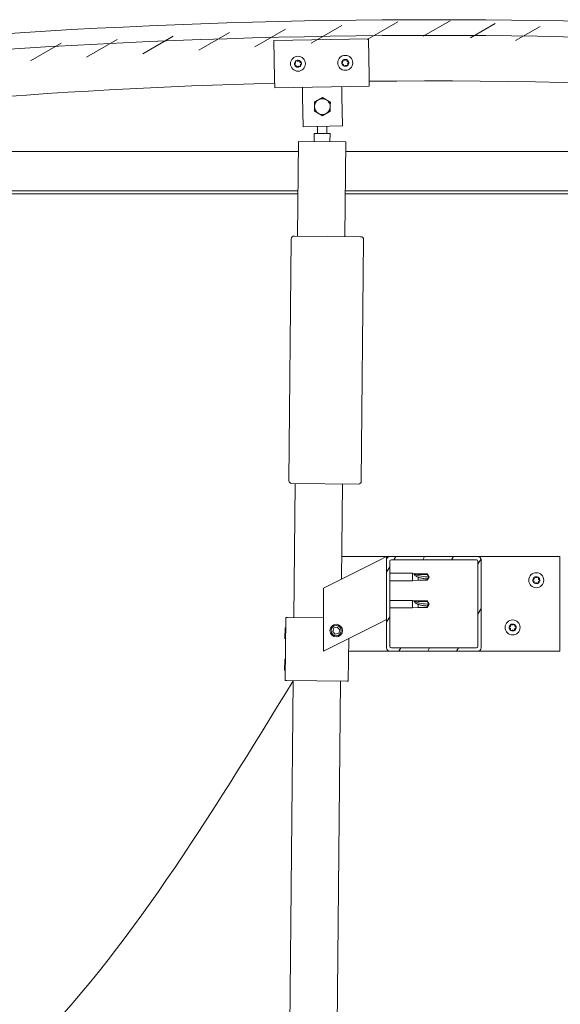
# Model space of a CAD drawing. Header units: millimetres. Extents: x 2709036 to 2756280, y 168165 to 192362.
# Tile 190 of 192: x 2750667 to 2751182, y 175381 to 176317. Entities that reach past the tile are written whole.
import ezdxf

# ---------------------------------------------------------------- set-up
doc = ezdxf.new("R2010")
doc.units = ezdxf.units.MM
doc.header["$MEASUREMENT"] = 0
doc.layers.add('D+H_SO - urządzenia', color=5, linetype='Continuous')
doc.layers.add('D+H_TABELKA', color=7, linetype='Continuous', lineweight=13)

msp = doc.modelspace()

# ---------------------------------------------------------------- linework, layer by layer
at = {"layer": 'D+H_SO - urządzenia', "color": 0, "lineweight": 5}
for p, q in [((2750891.18, 176291.76), (2750920.33, 176308.59)), ((2750944.62, 176295.12), (2750973.78, 176311.95)), ((2750998.07, 176298.48), (2751027.22, 176315.31)), ((2751051.51, 176301.84), (2751076.91, 176316.51)), ((2751096.43, 176300.28), (2751119.86, 176313.81)), ((2751139.38, 176297.58), (2751162.81, 176311.11)), ((2750784.29, 176285.04), (2750813.45, 176301.88)), ((2750837.74, 176288.4), (2750866.89, 176305.24)), ((2750909.23, 176297.65), (2750999.22, 176299.35)), ((2750999.22, 176299.35), (2750999.9, 176263.36)), ((2750677.4, 176278.32), (2750706.56, 176295.16)), ((2750730.85, 176281.68), (2750760, 176298.52)), ((2750909.91, 176261.66), (2750909.23, 176297.65)), ((2750909.91, 176261.66), (2750910.08, 176252.66)), ((2750999.9, 176263.36), (2751000.07, 176254.36)), ((2751000.07, 176254.36), (2750910.08, 176252.66)), ((2750936.5, 176244.16), (2750936.33, 176253.16)), ((2750973.99, 176244.86), (2750973.82, 176253.86)), ((2750937.04, 176215.66), (2750936.5, 176244.16)), ((2750973.99, 176244.86), (2750974.53, 176216.37)), ((2750974.53, 176216.37), (2750937.04, 176215.66)), ((2750950.68, 176209.31), (2750950.74, 176215.92)), ((2750959.68, 176209.22), (2750959.75, 176216.09)), ((2750947.6, 176201.45), (2750947.68, 176209.34)), ((2750962.68, 176209.19), (2750947.68, 176209.34)), ((2750962.68, 176209.19), (2750962.6, 176201.3)), ((2750931.72, 176111.6), (2750932.6, 176201.6)), ((2750932.6, 176201.6), (2750977.6, 176201.16)), ((2750977.6, 176201.16), (2750976.72, 176111.16)), ((2750311.56, 176192.22), (2750932.51, 176192.22)), ((2750977.51, 176192.22), (2751811.56, 176192.22)), ((2750932.15, 176154.72), (2750309.16, 176154.72)), ((2750932.12, 176151.72), (2750316.81, 176151.72)), ((2751806.31, 176151.72), (2750977.12, 176151.72)), ((2751813.96, 176154.72), (2750977.15, 176154.72)), ((2750928.72, 176111.63), (2750991.72, 176111.01)), ((2750923.45, 175879.17), (2750925.7, 176108.66)), ((2750994.69, 176107.98), (2750992.45, 175878.5)), ((2750989.42, 175875.52), (2750926.42, 175876.14)), ((2750928.18, 175748.62), (2750929.42, 175876.11)), ((2750974.42, 175875.67), (2750973.54, 175785.21)), ((2751009.04, 175802.96), (2750956.56, 175776.72)), ((2750973.75, 175806.72), (2751019.56, 175806.72)), ((2751009.04, 175802.96), (2751016.56, 175806.72)), ((2751016.56, 175806.72), (2751016.56, 175803.72)), ((2751016.56, 175803.72), (2751016.56, 175719.72)), ((2751103.56, 175806.72), (2751019.56, 175806.72)), ((2751019.56, 175721.22), (2751019.56, 175802.22)), ((2751021.06, 175803.72), (2751102.06, 175803.72)), ((2751023.46, 175803.72), (2751025.19, 175806.72)), ((2751050.96, 175803.72), (2751052.69, 175806.72)), ((2751078.45, 175803.72), (2751080.19, 175806.72)), ((2751103.56, 175806.72), (2751181.56, 175806.72)), ((2751103.56, 175799.58), (2751106.43, 175804.55)), ((2751103.56, 175802.22), (2751103.56, 175721.22)), ((2751106.56, 175719.72), (2751106.56, 175803.72)), ((2751181.56, 175806.72), (2751181.56, 175716.72)), ((2751016.56, 175791.77), (2751019.56, 175796.96)), ((2751019.56, 175790.82), (2751041.31, 175790.82)), ((2751019.56, 175783.62), (2751041.31, 175783.62)), ((2751041.31, 175783.62), (2751041.31, 175790.82)), ((2751046.66, 175790.3), (2751041.31, 175790.82)), ((2751046.66, 175784.15), (2751041.31, 175783.62)), ((2751042.7, 175789.89), (2751046.66, 175789.59)), ((2751046.66, 175789.59), (2751046.66, 175790.3)), ((2751046.66, 175790.3), (2751055.28, 175790.3)), ((2751046.66, 175789.59), (2751055.28, 175789.59)), ((2751046.66, 175784.15), (2751046.66, 175787.1)), ((2751046.66, 175784.15), (2751055.28, 175784.15)), ((2751055.28, 175789.59), (2751055.28, 175790.3)), ((2751057.06, 175787.22), (2751055.28, 175790.3)), ((2751055.28, 175789.59), (2751057.06, 175787.22)), ((2751057.06, 175787.22), (2751055.28, 175784.15)), ((2751055.28, 175784.15), (2751055.28, 175785.42)), ((2750956.56, 175776.72), (2750956.56, 175716.72)), ((2751019.56, 175765.04), (2751041.31, 175765.04)), ((2751041.31, 175757.84), (2751041.31, 175765.04)), ((2751046.66, 175764.51), (2751041.31, 175765.04)), ((2751019.56, 175757.84), (2751041.31, 175757.84)), ((2751046.66, 175758.36), (2751041.31, 175757.84)), ((2751042.7, 175764.1), (2751046.66, 175763.81)), ((2751046.66, 175763.81), (2751046.66, 175764.51)), ((2751046.66, 175764.51), (2751055.28, 175764.51)), ((2751046.66, 175763.81), (2751055.28, 175763.81)), ((2751046.66, 175758.36), (2751046.66, 175761.31)), ((2751046.66, 175758.36), (2751055.28, 175758.36)), ((2751055.28, 175763.81), (2751055.28, 175764.51)), ((2751057.06, 175761.44), (2751055.28, 175764.51)), ((2751055.28, 175763.81), (2751057.06, 175761.44)), ((2751057.06, 175761.44), (2751055.28, 175758.36)), ((2751055.28, 175758.36), (2751055.28, 175759.63)), ((2751103.56, 175751.96), (2751106.56, 175757.15)), ((2750920.09, 175688.69), (2750920.68, 175748.69)), ((2750920.68, 175748.69), (2750922.18, 175748.68)), ((2750956.56, 175748.34), (2750922.18, 175748.68)), ((2751016.56, 175746.72), (2751009.04, 175742.96)), ((2751016.56, 175744.14), (2751019.56, 175749.34)), ((2750919.74, 175728.85), (2750919.83, 175738.55)), ((2750919.83, 175738.55), (2750920.59, 175739.29)), ((2750956.56, 175716.72), (2751009.04, 175742.96)), ((2750965.19, 175735.42), (2750966.18, 175738.74)), ((2750966.18, 175738.74), (2750969.56, 175739.54)), ((2750969.56, 175739.54), (2750971.93, 175737.02)), ((2750971.93, 175737.02), (2750970.94, 175733.7)), ((2750919.74, 175728.85), (2750920.48, 175728.09)), ((2750967.56, 175732.9), (2750965.19, 175735.42)), ((2750970.94, 175733.7), (2750967.56, 175732.9)), ((2750980.09, 175688.11), (2750980.49, 175728.69)), ((2751102.06, 175719.72), (2751021.06, 175719.72)), ((2751028.22, 175716.72), (2751029.96, 175719.72)), ((2751055.72, 175716.72), (2751057.45, 175719.72)), ((2751083.22, 175716.72), (2751084.95, 175719.72)), ((2750919.44, 175698.85), (2750919.54, 175708.55)), ((2750919.54, 175708.55), (2750920.29, 175709.29)), ((2751019.56, 175716.72), (2750980.37, 175716.72)), ((2751019.56, 175716.72), (2751103.56, 175716.72)), ((2751181.56, 175716.72), (2751103.56, 175716.72)), ((2750919.44, 175698.85), (2750920.19, 175698.09)), ((2750918.51, 174758.66), (2750927.59, 175688.62)), ((2750920.09, 175688.69), (2750921.59, 175688.68)), ((2750978.59, 175688.12), (2750921.59, 175688.68)), ((2750972.59, 175688.18), (2750963.51, 174758.22)), ((2750978.59, 175688.12), (2750980.09, 175688.11))]:
    msp.add_line(p, q, dxfattribs=at)
for centre, radius in [((2750932.15, 176275.58), 7.12), ((2750977.15, 176276.43), 7.12), ((2751159.06, 175784.22), 7.13), ((2751136.56, 175739.22), 7.13), ((2750968.56, 175736.22), 6), ((2750968.56, 175736.22), 4.85)]:
    msp.add_circle(centre, radius, dxfattribs=at)
for centre, radius, start, end in [((2751061.56, 170028.52), 6288.95, 82.806566, 97.193434), ((2751061.56, 170013.52), 6288.95, 82.806566, 97.193434), ((2750932.15, 176275.58), 3.31, 135.08955, 183.94082), ((2750929.49, 176275.13), 0.675, 112.85694, 161.07651), ((2750929.49, 176275.13), 0.675, 217.95386, 266.17343), ((2750932.15, 176275.58), 3.31, 195.08955, 243.94082), ((2750928.77, 176276.84), 1.18, 292.85694, 26.17343), ((2750929.37, 176273.28), 1.18, 352.85694, 86.17343), ((2750930.44, 176277.66), 0.675, 157.95386, 206.17343), ((2750932.15, 176275.58), 3.31, 75.08955, 123.94082), ((2750930.44, 176277.66), 0.675, 52.85694, 101.07651), ((2750931.21, 176273.05), 0.675, 172.85694, 221.07651), ((2750931.56, 176279.14), 1.18, 232.85694, 326.17343), ((2750932.15, 176275.58), 3.31, 255.08955, 303.94082), ((2750931.21, 176273.05), 0.675, 277.95386, 326.17343), ((2750932.75, 176272.02), 1.18, 52.85694, 146.17343), ((2750933.1, 176278.11), 0.675, 97.95386, 146.17343), ((2750933.87, 176273.5), 0.675, 232.85694, 281.07651), ((2750932.15, 176275.58), 3.31, 15.08955, 63.94082), ((2750933.1, 176278.11), 0.675, 352.85694, 41.07651), ((2750934.94, 176277.88), 1.18, 172.85694, 266.17343), ((2750935.54, 176274.32), 1.18, 112.85694, 206.17343), ((2750933.87, 176273.5), 0.675, 337.95386, 26.17343), ((2750932.15, 176275.58), 3.31, 315.08955, 3.94082), ((2750934.82, 176276.03), 0.675, 37.95386, 86.17343), ((2750934.82, 176276.03), 0.675, 292.85694, 341.07651), ((2750977.15, 176276.43), 3.31, 135.47067, 184.32195), ((2750974.49, 176275.97), 0.675, 113.23807, 161.45763), ((2750974.49, 176275.97), 0.675, 218.33498, 266.55455), ((2750977.15, 176276.43), 3.31, 195.47067, 244.32195), ((2750973.75, 176277.67), 1.18, 293.23807, 26.55455), ((2750974.37, 176274.11), 1.18, 353.23807, 86.55455), ((2750975.41, 176278.5), 0.675, 158.33498, 206.55455), ((2750977.15, 176276.43), 3.31, 75.47067, 124.32195), ((2750975.41, 176278.5), 0.675, 53.23807, 101.45763), ((2750976.22, 176273.89), 0.675, 173.23807, 221.45763), ((2750976.52, 176279.99), 1.18, 233.23807, 326.55455), ((2750977.15, 176276.43), 3.31, 255.47067, 304.32195), ((2750976.22, 176273.89), 0.675, 278.33498, 326.55455), ((2750977.77, 176272.87), 1.18, 53.23807, 146.55455), ((2750978.07, 176278.97), 0.675, 98.33498, 146.55455), ((2750978.88, 176274.36), 0.675, 233.23807, 281.45763), ((2750977.15, 176276.43), 3.31, 15.47067, 64.32195), ((2750978.07, 176278.97), 0.675, 353.23807, 41.45763), ((2750979.92, 176278.75), 1.18, 173.23807, 266.55455), ((2750980.54, 176275.19), 1.18, 113.23807, 206.55455), ((2750978.88, 176274.36), 0.675, 338.33498, 26.55455), ((2750977.15, 176276.43), 3.31, 315.47067, 4.32195), ((2750979.81, 176276.89), 0.675, 38.33498, 86.55455), ((2750979.81, 176276.89), 0.675, 293.23807, 341.45763), ((2751060.79, 170655.1), 5604.08, 91.54189, 97.9927), ((2751060.79, 170655.1), 5604.08, 81.99141, 90.62172), ((2750955.43, 176234.76), 7.5, 119.25036, 179.24745), ((2750955.43, 176234.76), 7.5, 179.24745, 239.24891), ((2750955.43, 176234.76), 7.5, 59.24891, 119.25036), ((2750955.43, 176234.76), 7.5, 299.25036, 359.24745), ((2750955.43, 176234.76), 7.5, 359.24745, 59.24891), ((2750955.43, 176234.76), 7.5, 239.24891, 299.25036), ((2750928.69, 176108.63), 3, 92.01926, 176.86164), ((2750928.69, 176108.63), 3, 89.44045, 92.01926), ((2750928.69, 176108.63), 3, 176.86164, 179.44045), ((2750991.69, 176108.01), 3, 86.86164, 89.44045), ((2750991.69, 176108.01), 3, 2.01926, 86.86164), ((2750991.69, 176108.01), 3, 359.44045, 2.01926), ((2750926.45, 175879.14), 3, 179.44045, 182.01926), ((2750926.45, 175879.14), 3, 182.01926, 266.86164), ((2750989.45, 175878.52), 3, 272.01926, 356.86164), ((2750989.45, 175878.52), 3, 356.86164, 359.44045), ((2750926.45, 175879.14), 3, 266.86164, 269.44045), ((2750989.45, 175878.52), 3, 269.44045, 272.01926), ((2751019.56, 175803.72), 3, 90, 180), ((2751021.06, 175802.22), 1.5, 90, 180), ((2751102.06, 175802.22), 1.5, 0, 90), ((2751103.56, 175803.72), 3, 0, 90), ((2751156.36, 175784.34), 0.675, 205.96183, 254.1814), ((2751159.06, 175784.22), 3.31, 183.09752, 231.9488), ((2751159.06, 175784.22), 3.31, 123.09752, 171.9488), ((2751156.36, 175784.34), 0.675, 100.86492, 149.08448), ((2751155.86, 175782.55), 1.18, 340.86492, 74.1814), ((2751156.01, 175786.16), 1.18, 280.86492, 14.1814), ((2751157.81, 175786.62), 0.675, 145.96183, 194.1814), ((2751159.06, 175784.22), 3.31, 63.09752, 111.9488), ((2751157.81, 175786.62), 0.675, 40.86492, 89.08448), ((2751159.22, 175787.83), 1.18, 220.86492, 314.1814), ((2751160.51, 175786.5), 0.675, 85.96183, 134.1814), ((2751159.06, 175784.22), 3.31, 303.09752, 351.9488), ((2751162.11, 175782.28), 1.18, 100.86492, 194.1814), ((2751162.26, 175785.89), 1.18, 160.86492, 254.1814), ((2751160.51, 175786.5), 0.675, 340.86492, 29.08448), ((2751159.06, 175784.22), 3.31, 3.09752, 51.9488), ((2751161.76, 175784.11), 0.675, 280.86492, 329.08448), ((2751161.76, 175784.11), 0.675, 25.96183, 74.1814), ((2751157.61, 175781.94), 0.675, 160.86492, 209.08448), ((2751157.61, 175781.94), 0.675, 265.96183, 314.1814), ((2751159.06, 175784.22), 3.31, 243.09752, 291.9488), ((2751158.9, 175780.61), 1.18, 40.86492, 134.1814), ((2751160.31, 175781.83), 0.675, 220.86492, 269.08448), ((2751160.31, 175781.83), 0.675, 325.96183, 14.1814), ((2751133.86, 175739.34), 0.675, 205.96183, 254.1814), ((2751136.56, 175739.22), 3.31, 183.09752, 231.9488), ((2751136.56, 175739.22), 3.31, 123.09752, 171.9488), ((2751133.86, 175739.34), 0.675, 100.86492, 149.08448), ((2751133.36, 175737.55), 1.18, 340.86492, 74.1814), ((2751133.51, 175741.16), 1.18, 280.86492, 14.1814), ((2751135.11, 175736.94), 0.675, 160.86492, 209.08448), ((2751135.31, 175741.62), 0.675, 145.96183, 194.1814), ((2751136.56, 175739.22), 3.31, 63.09752, 111.9488), ((2751135.31, 175741.62), 0.675, 40.86492, 89.08448), ((2751136.4, 175735.61), 1.18, 40.86492, 134.1814), ((2751136.72, 175742.83), 1.18, 220.86492, 314.1814), ((2751138.01, 175741.5), 0.675, 85.96183, 134.1814), ((2751136.56, 175739.22), 3.31, 303.09752, 351.9488), ((2751137.81, 175736.83), 0.675, 325.96183, 14.1814), ((2751139.61, 175737.28), 1.18, 100.86492, 194.1814), ((2751139.76, 175740.89), 1.18, 160.86492, 254.1814), ((2751138.01, 175741.5), 0.675, 340.86492, 29.08448), ((2751136.56, 175739.22), 3.31, 3.09752, 51.9488), ((2751139.26, 175739.11), 0.675, 280.86492, 329.08448), ((2751139.26, 175739.11), 0.675, 25.96183, 74.1814), ((2751135.11, 175736.94), 0.675, 265.96183, 314.1814), ((2751136.56, 175739.22), 3.31, 243.09752, 291.9488), ((2751137.81, 175736.83), 0.675, 220.86492, 269.08448), ((2751019.56, 175719.72), 3, 180, 270), ((2751021.06, 175721.22), 1.5, 180, 270), ((2751102.06, 175721.22), 1.5, 270, 0), ((2751103.56, 175719.72), 3, 270, 0)]:
    msp.add_arc(centre, radius, start, end, dxfattribs=at)
for centre in [(2751057.06, 175811.49), (2751057.06, 175785.71)]:
    msp.add_ellipse(centre, major_axis=(-31.5, 0), ratio=0.770487, start_param=1.097432, end_param=1.570796, dxfattribs=at)
for points, knots in [([(2750928.96, 176274.72), (2750928.91, 176274.78), (2750928.88, 176274.85), (2750928.82, 176275), (2750928.81, 176275.09), (2750928.82, 176275.24), (2750928.83, 176275.3), (2750928.85, 176275.35)], [0.17438702, 0.17438702, 0.17438702, 0.17438702, 0.18896797, 0.18896797, 0.20586323, 0.20586323, 0.21737851, 0.21737851, 0.21737851, 0.21737851]), ([(2750929.81, 176277.92), (2750929.84, 176277.98), (2750929.88, 176278.05), (2750929.99, 176278.18), (2750930.06, 176278.23), (2750930.19, 176278.29), (2750930.25, 176278.31), (2750930.31, 176278.33)], [0.17438702, 0.17438702, 0.17438702, 0.17438702, 0.18896797, 0.18896797, 0.20586323, 0.20586323, 0.21737851, 0.21737851, 0.21737851, 0.21737851]), ([(2750931.3, 176272.38), (2750931.23, 176272.37), (2750931.15, 176272.37), (2750930.99, 176272.41), (2750930.9, 176272.44), (2750930.78, 176272.52), (2750930.74, 176272.56), (2750930.7, 176272.61)], [0.17438702, 0.17438702, 0.17438702, 0.17438702, 0.18896797, 0.18896797, 0.20586323, 0.20586323, 0.21737852, 0.21737852, 0.21737852, 0.21737852]), ([(2750933, 176278.78), (2750933.08, 176278.79), (2750933.16, 176278.79), (2750933.32, 176278.75), (2750933.4, 176278.72), (2750933.52, 176278.64), (2750933.57, 176278.6), (2750933.61, 176278.55)], [0.17438702, 0.17438702, 0.17438702, 0.17438702, 0.18896797, 0.18896797, 0.20586323, 0.20586323, 0.21737852, 0.21737852, 0.21737852, 0.21737852]), ([(2750934.5, 176273.24), (2750934.47, 176273.18), (2750934.43, 176273.11), (2750934.32, 176272.98), (2750934.24, 176272.93), (2750934.12, 176272.87), (2750934.06, 176272.85), (2750934, 176272.83)], [0.17438702, 0.17438702, 0.17438702, 0.17438702, 0.18896797, 0.18896797, 0.20586323, 0.20586323, 0.21737852, 0.21737852, 0.21737852, 0.21737852]), ([(2750935.35, 176276.44), (2750935.39, 176276.38), (2750935.43, 176276.31), (2750935.48, 176276.16), (2750935.5, 176276.07), (2750935.49, 176275.92), (2750935.47, 176275.86), (2750935.45, 176275.81)], [0.17438702, 0.17438702, 0.17438702, 0.17438702, 0.18896797, 0.18896797, 0.20586323, 0.20586323, 0.21737852, 0.21737852, 0.21737852, 0.21737852]), ([(2750973.96, 176275.55), (2750973.91, 176275.6), (2750973.87, 176275.67), (2750973.82, 176275.83), (2750973.81, 176275.92), (2750973.82, 176276.06), (2750973.83, 176276.12), (2750973.85, 176276.18)], [0.17438702, 0.17438702, 0.17438702, 0.17438702, 0.18896797, 0.18896797, 0.20586323, 0.20586323, 0.21737851, 0.21737851, 0.21737851, 0.21737851]), ([(2750974.79, 176278.75), (2750974.81, 176278.82), (2750974.85, 176278.89), (2750974.96, 176279.01), (2750975.04, 176279.07), (2750975.16, 176279.13), (2750975.22, 176279.15), (2750975.28, 176279.16)], [0.17438702, 0.17438702, 0.17438702, 0.17438702, 0.18896797, 0.18896797, 0.20586323, 0.20586323, 0.21737851, 0.21737851, 0.21737851, 0.21737851]), ([(2750976.31, 176273.23), (2750976.24, 176273.22), (2750976.16, 176273.22), (2750976, 176273.25), (2750975.92, 176273.28), (2750975.8, 176273.36), (2750975.75, 176273.4), (2750975.71, 176273.45)], [0.17438702, 0.17438702, 0.17438702, 0.17438702, 0.18896797, 0.18896797, 0.20586323, 0.20586323, 0.21737852, 0.21737852, 0.21737852, 0.21737852]), ([(2750977.98, 176279.63), (2750978.05, 176279.64), (2750978.13, 176279.64), (2750978.29, 176279.61), (2750978.37, 176279.58), (2750978.49, 176279.5), (2750978.54, 176279.46), (2750978.58, 176279.41)], [0.17438702, 0.17438702, 0.17438702, 0.17438702, 0.18896797, 0.18896797, 0.20586323, 0.20586323, 0.21737852, 0.21737852, 0.21737852, 0.21737852]), ([(2750979.5, 176274.11), (2750979.48, 176274.04), (2750979.44, 176273.97), (2750979.33, 176273.85), (2750979.25, 176273.79), (2750979.13, 176273.73), (2750979.07, 176273.71), (2750979.01, 176273.7)], [0.17438702, 0.17438702, 0.17438702, 0.17438702, 0.18896797, 0.18896797, 0.20586323, 0.20586323, 0.21737852, 0.21737852, 0.21737852, 0.21737852]), ([(2750980.33, 176277.31), (2750980.38, 176277.25), (2750980.42, 176277.19), (2750980.47, 176277.03), (2750980.48, 176276.94), (2750980.48, 176276.8), (2750980.46, 176276.74), (2750980.44, 176276.68)], [0.17438702, 0.17438702, 0.17438702, 0.17438702, 0.18896797, 0.18896797, 0.20586323, 0.20586323, 0.21737852, 0.21737852, 0.21737852, 0.21737852]), ([(2751046.66, 175787.1), (2751046.28, 175787.24), (2751045.9, 175787.38), (2751045.03, 175787.77), (2751044.55, 175788.02), (2751043.68, 175788.58), (2751043.23, 175788.93), (2751042.89, 175789.38), (2751042.82, 175789.48), (2751042.72, 175789.7), (2751042.7, 175789.8), (2751042.7, 175789.89)], [0.9725494, 0.9725494, 0.9725494, 0.9725494, 1.0547969, 1.0547969, 1.1648244, 1.1648244, 1.2623094, 1.2623094, 1.290226, 1.290226, 1.3181426, 1.3181426, 1.3181426, 1.3181426]), ([(2751055.28, 175785.42), (2751054.78, 175785.44), (2751054.28, 175785.48), (2751052.66, 175785.62), (2751051.54, 175785.77), (2751049.35, 175786.21), (2751048.3, 175786.49), (2751047.08, 175786.93), (2751046.87, 175787.01), (2751046.66, 175787.1)], [1.0298299, 1.0298299, 1.0298299, 1.0298299, 1.1268672, 1.1268672, 1.3401618, 1.3401618, 1.5534565, 1.5534565, 1.5990374, 1.5990374, 1.5990374, 1.5990374]), ([(2751155.76, 175784.04), (2751155.72, 175784.11), (2751155.7, 175784.18), (2751155.68, 175784.35), (2751155.69, 175784.44), (2751155.73, 175784.58), (2751155.75, 175784.63), (2751155.78, 175784.69)], [0.17438702, 0.17438702, 0.17438702, 0.17438702, 0.18896797, 0.18896797, 0.20586323, 0.20586323, 0.21737851, 0.21737851, 0.21737851, 0.21737851]), ([(2751157.25, 175786.99), (2751157.29, 175787.06), (2751157.35, 175787.11), (2751157.48, 175787.21), (2751157.57, 175787.25), (2751157.7, 175787.28), (2751157.76, 175787.29), (2751157.82, 175787.29)], [0.17438702, 0.17438702, 0.17438702, 0.17438702, 0.18896797, 0.18896797, 0.20586323, 0.20586323, 0.21737852, 0.21737852, 0.21737852, 0.21737852]), ([(2751160.56, 175787.17), (2751160.63, 175787.17), (2751160.71, 175787.15), (2751160.86, 175787.08), (2751160.94, 175787.03), (2751161.03, 175786.93), (2751161.07, 175786.88), (2751161.1, 175786.83)], [0.17438702, 0.17438702, 0.17438702, 0.17438702, 0.18896797, 0.18896797, 0.20586323, 0.20586323, 0.21737852, 0.21737852, 0.21737852, 0.21737852]), ([(2751162.36, 175784.4), (2751162.4, 175784.33), (2751162.42, 175784.26), (2751162.44, 175784.09), (2751162.43, 175784), (2751162.39, 175783.87), (2751162.37, 175783.81), (2751162.34, 175783.76)], [0.17438702, 0.17438702, 0.17438702, 0.17438702, 0.18896797, 0.18896797, 0.20586323, 0.20586323, 0.21737852, 0.21737852, 0.21737852, 0.21737852]), ([(2751157.56, 175781.27), (2751157.49, 175781.28), (2751157.41, 175781.29), (2751157.26, 175781.36), (2751157.18, 175781.41), (2751157.09, 175781.51), (2751157.05, 175781.56), (2751157.02, 175781.62)], [0.17438702, 0.17438702, 0.17438702, 0.17438702, 0.18896797, 0.18896797, 0.20586323, 0.20586323, 0.21737851, 0.21737851, 0.21737851, 0.21737851]), ([(2751160.87, 175781.45), (2751160.83, 175781.39), (2751160.77, 175781.33), (2751160.64, 175781.23), (2751160.55, 175781.19), (2751160.42, 175781.16), (2751160.36, 175781.15), (2751160.3, 175781.15)], [0.17438702, 0.17438702, 0.17438702, 0.17438702, 0.18896797, 0.18896797, 0.20586323, 0.20586323, 0.21737852, 0.21737852, 0.21737852, 0.21737852]), ([(2751046.66, 175761.31), (2751046.28, 175761.45), (2751045.9, 175761.6), (2751045.03, 175761.98), (2751044.55, 175762.23), (2751043.68, 175762.79), (2751043.23, 175763.15), (2751042.89, 175763.59), (2751042.82, 175763.7), (2751042.72, 175763.91), (2751042.7, 175764.02), (2751042.7, 175764.1)], [0.9725494, 0.9725494, 0.9725494, 0.9725494, 1.0547969, 1.0547969, 1.1648244, 1.1648244, 1.2623094, 1.2623094, 1.290226, 1.290226, 1.3181426, 1.3181426, 1.3181426, 1.3181426]), ([(2751055.28, 175759.63), (2751054.78, 175759.66), (2751054.28, 175759.69), (2751052.66, 175759.83), (2751051.54, 175759.98), (2751049.35, 175760.42), (2751048.3, 175760.7), (2751047.08, 175761.15), (2751046.87, 175761.23), (2751046.66, 175761.31)], [1.0298299, 1.0298299, 1.0298299, 1.0298299, 1.1268672, 1.1268672, 1.3401618, 1.3401618, 1.5534565, 1.5534565, 1.5990374, 1.5990374, 1.5990374, 1.5990374]), ([(2751133.26, 175739.04), (2751133.22, 175739.11), (2751133.2, 175739.18), (2751133.18, 175739.35), (2751133.19, 175739.44), (2751133.23, 175739.58), (2751133.25, 175739.63), (2751133.28, 175739.69)], [0.17438702, 0.17438702, 0.17438702, 0.17438702, 0.18896797, 0.18896797, 0.20586323, 0.20586323, 0.21737851, 0.21737851, 0.21737851, 0.21737851]), ([(2751135.06, 175736.27), (2751134.99, 175736.28), (2751134.91, 175736.29), (2751134.76, 175736.36), (2751134.68, 175736.41), (2751134.59, 175736.51), (2751134.55, 175736.56), (2751134.52, 175736.62)], [0.17438702, 0.17438702, 0.17438702, 0.17438702, 0.18896797, 0.18896797, 0.20586323, 0.20586323, 0.21737851, 0.21737851, 0.21737851, 0.21737851]), ([(2751134.75, 175741.99), (2751134.79, 175742.06), (2751134.85, 175742.11), (2751134.98, 175742.21), (2751135.07, 175742.25), (2751135.2, 175742.28), (2751135.26, 175742.29), (2751135.32, 175742.29)], [0.17438702, 0.17438702, 0.17438702, 0.17438702, 0.18896797, 0.18896797, 0.20586323, 0.20586323, 0.21737852, 0.21737852, 0.21737852, 0.21737852]), ([(2751138.06, 175742.17), (2751138.13, 175742.17), (2751138.21, 175742.15), (2751138.36, 175742.08), (2751138.44, 175742.03), (2751138.53, 175741.93), (2751138.57, 175741.88), (2751138.6, 175741.83)], [0.17438702, 0.17438702, 0.17438702, 0.17438702, 0.18896797, 0.18896797, 0.20586323, 0.20586323, 0.21737852, 0.21737852, 0.21737852, 0.21737852]), ([(2751139.86, 175739.4), (2751139.9, 175739.33), (2751139.92, 175739.26), (2751139.94, 175739.09), (2751139.93, 175739), (2751139.89, 175738.87), (2751139.87, 175738.81), (2751139.84, 175738.76)], [0.17438702, 0.17438702, 0.17438702, 0.17438702, 0.18896797, 0.18896797, 0.20586323, 0.20586323, 0.21737852, 0.21737852, 0.21737852, 0.21737852]), ([(2751138.37, 175736.45), (2751138.33, 175736.39), (2751138.27, 175736.33), (2751138.14, 175736.23), (2751138.05, 175736.19), (2751137.92, 175736.16), (2751137.86, 175736.15), (2751137.8, 175736.15)], [0.17438702, 0.17438702, 0.17438702, 0.17438702, 0.18896797, 0.18896797, 0.20586323, 0.20586323, 0.21737852, 0.21737852, 0.21737852, 0.21737852])]:
    msp.add_open_spline(points, degree=3, knots=knots, dxfattribs=at)
for points, weights in [([(2750951.76, 176241.31), (2750953.52, 176242.29), (2750955.54, 176243.42)], [1, 1.04033007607, 1.00457803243]), ([(2750955.54, 176243.42), (2750957.54, 176242.24), (2750959.26, 176241.21)], [1.00457803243, 1.04033007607, 1]), ([(2750947.87, 176230.53), (2750947.9, 176232.85), (2750947.93, 176234.86)], [1.00457803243, 1.04033007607, 1]), ([(2750947.93, 176234.86), (2750947.96, 176236.87), (2750947.99, 176239.19)], [1, 1.04032687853, 1.0045837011]), ([(2750947.99, 176239.19), (2750950.01, 176240.32), (2750951.76, 176241.31)], [1.0045837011, 1.04032687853, 1]), ([(2750959.26, 176241.21), (2750960.99, 176240.18), (2750962.98, 176238.99)], [1, 1.04033007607, 1.00457803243]), ([(2750962.93, 176234.66), (2750962.9, 176232.65), (2750962.87, 176230.33)], [1, 1.04032687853, 1.0045837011]), ([(2750962.98, 176238.99), (2750962.95, 176236.67), (2750962.93, 176234.66)], [1.00457803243, 1.04033007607, 1]), ([(2750951.59, 176228.32), (2750949.87, 176229.34), (2750947.87, 176230.53)], [1, 1.04033007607, 1.00457803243]), ([(2750955.31, 176226.1), (2750953.32, 176227.29), (2750951.59, 176228.32)], [1.00457803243, 1.04033007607, 1]), ([(2750959.09, 176228.22), (2750957.34, 176227.24), (2750955.31, 176226.1)], [1, 1.04033007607, 1.00457803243]), ([(2750962.87, 176230.33), (2750960.85, 176229.2), (2750959.09, 176228.22)], [1.0045837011, 1.04032687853, 1])]:
    msp.add_rational_spline(points, weights, degree=2, dxfattribs=at)
for points in [[(2751057.06, 175787.22), (2751056.48, 175786.59), (2751055.89, 175785.98), (2751055.28, 175785.42)], [(2751057.06, 175761.44), (2751056.48, 175760.8), (2751055.89, 175760.19), (2751055.28, 175759.63)]]:
    msp.add_open_spline(points, degree=3, dxfattribs=at)
at = {"layer": 'D+H_TABELKA', "ltscale": 5}
msp.add_spline([(2749978.3, 174983.83), (2750042.8, 175187.23), (2750324.95, 175187.23), (2750927.59, 175688.62)], degree=3, dxfattribs=at)

doc.saveas('drawing.dxf')
